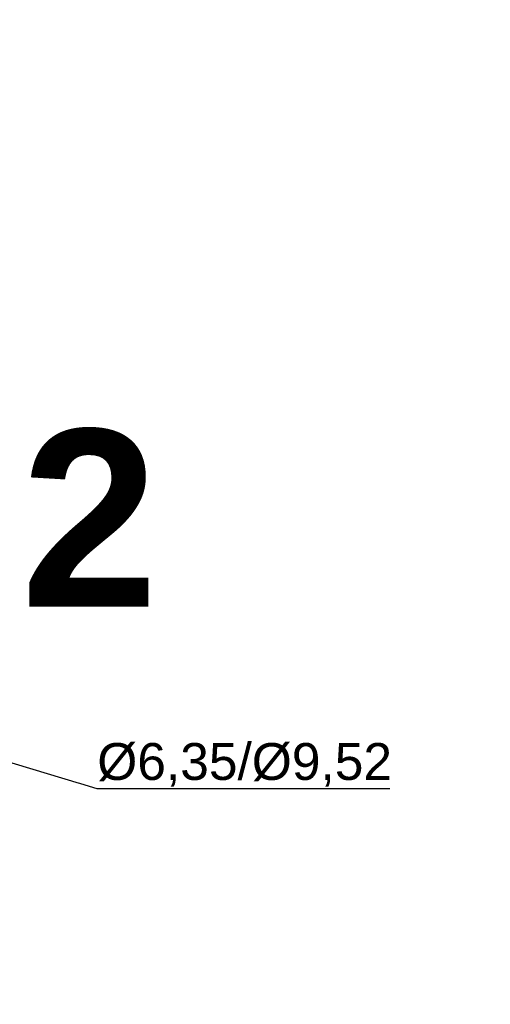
# Model space of a CAD drawing. Header units: millimetres. Extents: x -424979 to 718034, y -72486 to 344972.
# Tile 120 of 256: x 374218 to 377411, y 62484 to 69160. Entities that reach past the tile are written whole.
import ezdxf
from ezdxf import colors
from ezdxf.entities.mleader import LeaderData, LeaderLine
from ezdxf.math import Vec2, Vec3
from ezdxf.xclip import XClip

# ---------------------------------------------------------------- set-up
doc = ezdxf.new("R2010")
doc.units = ezdxf.units.MM
doc.header["$MEASUREMENT"] = 0
doc.header["$XCLIPFRAME"] = 0
doc.layers.add('0100_001_1_0_Nr_pióra__1', color=7, linetype='Continuous', lineweight=13)
doc.layers.add('IS_KLIM Opis_Średnice', color=7, linetype='Continuous', lineweight=9)
doc.layers.add('Nowe_Adnotacja - Teksty_Nr_pióra__86', color=7, linetype='Continuous', lineweight=20, true_color=0x5555ff)
doc.layers.add('Rysunki i obrazki', color=7, linetype='Continuous')
doc.styles.add('STYL_AUTOMATYCZNY_4', font='arialbd.ttf')
picture_1 = doc.add_image_def('image1.tif', size_in_pixel=(4960, 3508))

# ---------------------------------------------------------------- blocks, each defined once
blk = doc.blocks.new('Rysunek_1_1', base_point=(-285945.3, 74341.7))
at = {"layer": '0100_001_1_0_Nr_pióra__1', "color": 7, "lineweight": 13}
image = blk.add_image(picture_1, insert=(-264947.9, 89188), size_in_units=(41994.7, 29692.6), rotation=180, dxfattribs=at)
image.set_boundary_path([(-0.5, -0.5), (4959.5, 3507.5)])

msp = doc.modelspace()

# ---------------------------------------------------------------- block references
at = {"layer": 'Rysunki i obrazki', "color": 151, "linetype": 'Continuous', "lineweight": 20, "true_color": 0x80c2ff}
ref = msp.add_blockref('Rysunek_1_1', (362616, 74341.7), dxfattribs=at)
XClip(ref).set_block_clipping_path([(-306942.6163847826, 59495.4358014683), (-264947.9497181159, 89188.0358014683)])

# ---------------------------------------------------------------- texts
at = {"layer": 'Nowe_Adnotacja - Teksty_Nr_pióra__86', "color": 173, "linetype": 'Continuous', "lineweight": 20, "true_color": 0x5555ff, "insert": (374692.8, 66381.3), "char_height": 1200, "attachment_point": 2, "style": 'STYL_AUTOMATYCZNY_4'}
msp.add_mtext('\\A1;{\\pqc;\\fArial|b1|i0|c238|p0;\\W1.000000;2}', dxfattribs=at)

# ---------------------------------------------------------------- next in the draw order: leaders
at = {"layer": 'IS_KLIM Opis_Średnice', "ltscale": 30}
ml = msp.add_multileader_mtext('Standard', dxfattribs=at)
ml.set_content('{\\fArial|b0|i0|c238|p0;%%C6,35/%%C9,52}', color=256)
ml.set_leader_properties()
ml.build(insert=Vec2(0, 0))
ml.multileader.update_dxf_attribs({"text_left_attachment_type": 5, "text_right_attachment_type": 5, "dogleg_length": 0.8})
ctx = ml.context
ctx.base_point, ctx.char_height, ctx.plane_origin = Vec3(374742.7, 63947.1), 250, Vec3(372462.9, 64777.7)
ctx.left_attachment, ctx.right_attachment = 5, 5
notes = []
notes.append((ctx, [(0, (1, 1, 0), (374741.9, 63947.1), (1, 0), 0.8, [(0, [(372826.7, 64528)], 256, [])])]))
ctx.mtext.insert, ctx.mtext.flow_direction = Vec3(374744.7, 64255.8), 5
ctx.mtext.has_bg_fill, ctx.mtext.bg_color, ctx.mtext.bg_scale_factor, ctx.mtext.bg_transparency, ctx.mtext.use_window_bg_color = 1, -939524096, 1.5, 0, 1
for ctx, leaders in notes:
    for number, flags, end, landing, length, lines in leaders:
        leader = LeaderData()
        leader.index, (leader.has_last_leader_line, leader.has_dogleg_vector, leader.attachment_direction) = number, flags
        leader.last_leader_point, leader.dogleg_vector, leader.dogleg_length = Vec3(end), Vec3(landing), length
        for number, points, colour, breaks in lines:
            line = LeaderLine()
            line.index, line.vertices, line.color, line.breaks = number, Vec3.list(points), colors.encode_raw_color(colour), breaks
            leader.lines.append(line)
        ctx.leaders.append(leader)

doc.saveas('drawing.dxf')
